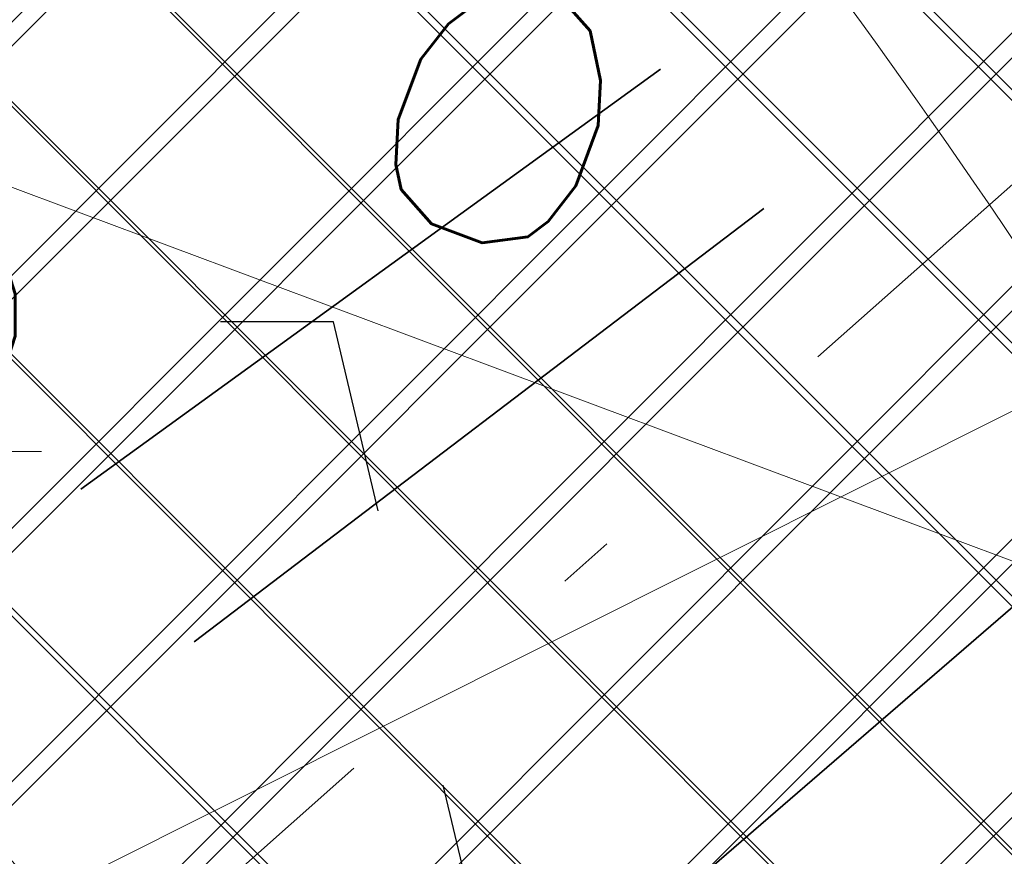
# Model space of a CAD drawing. Header units: metres. Extents: x 7472034 to 8439876, y 5890181 to 5961460.
# Tile 97 of 202: x 8439505.67 to 8439507.41, y 5890382.83 to 5890384.31. Entities that reach past the tile are written whole.
import ezdxf
from ezdxf import colors
from ezdxf.entities.mleader import LeaderData, LeaderLine
from ezdxf.math import Vec2, Vec3

# ---------------------------------------------------------------- set-up
doc = ezdxf.new("R2010")
doc.units = ezdxf.units.M
doc.header["$MEASUREMENT"] = 0
for name, pattern in [('$0$L218_500', [1, 0.5, -0.5]), ('DASHDOTX2', [2, 1, -0.5, 0, -0.5]), ('DASHED', [19.049999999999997, 12.7, -6.349999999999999])]:
    doc.linetypes.add(name, pattern=pattern)
doc.layers.get('0').update_dxf_attribs({"linetype": 'CONTINUOUS', "lineweight": 5})
doc.layers.get('Defpoints').update_dxf_attribs({"linetype": 'CONTINUOUS'})
for name, color, linetype, lineweight in [('### Krawężnik', 6, 'CONTINUOUS', 35), ('_a_widok', 7, 'CONTINUOUS', 5), ('_IS.KD.opis.2', 7, 'CONTINUOUS', 18), ('E_Kable_ziemia2', 10, 'DASHED', 35), ('E_Kanal_iskrob.', 10, 'DASHDOTX2', 35), ('KOLOR-OBIEKT', 21, 'CONTINUOUS', 13), ('ZAG-obrys 018 wymiary', 7, 'CONTINUOUS', 18), ('ZAG-OPIS_020', 7, 'CONTINUOUS', 25)]:
    doc.layers.add(name, color=color, linetype=linetype, lineweight=lineweight)
doc.layers.add('100_rzut_wym_wew', color=7, linetype='CONTINUOUS')
doc.layers.add('_IS.BLOK.KD.doziemne', color=7, linetype='CONTINUOUS')
doc.layers.add('_IS_NO', color=11, linetype='CONTINUOUS', lineweight=20, plot=False)
doc.styles.add('DIM', font='simplex.shx', dxfattribs={"width": 0.8})
doc.styles.add('RS', font='Romans.shx', dxfattribs={"width": 0.7})
doc.dimstyles.new('DIM-WEW_500', dxfattribs={"dimscale": 5, "dimtxt": 18, "dimasz": 10, "dimexe": 4, "dimexo": 8, "dimgap": 5, "dimtad": 1, "dimlfac": 0.01, "dimzin": 9, "dimdsep": 46, "dimtxsty": 'DIM', "dimblk": 'ARCHTICK', "dimcen": 5, "dimclrt": 112, "dimadec": 4, "dimazin": 2, "dimtfac": 4, "dimtmove": 0, "dimatfit": 3, "dimldrblk": 'ARCHTICK', "dimfxl": 0, "dimtolj": 1, "dimlwd": 13, "dimarcsym": 0})
pattern_1 = [(45, (967499.202946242, -71042.94610979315), (-0.2245064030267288, 0.2245064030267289), []), (135, (967499.202946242, -71042.94610979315), (-0.2245064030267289, -0.2245064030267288), [])]
pattern_2 = [(45, (967499.2092647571, -71042.97165620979), (-0.2245064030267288, 0.2245064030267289), []), (135, (967499.2092647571, -71042.97165620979), (-0.2245064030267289, -0.2245064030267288), [])]

# ---------------------------------------------------------------- blocks, each defined once
blk = doc.blocks.new('_Oblique')
at = {"color": 0, "linetype": 'ByBlock', "lineweight": -2}
blk.add_line((-0.5, -0.5), (0.5, 0.5), dxfattribs=at)
blk = doc.blocks.new('*D80')
at = {"layer": 'Defpoints', "color": 0, "linetype": 'Continuous', "lineweight": 60}
for p in [(8439499.288762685, 5890395.196211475), (8439510.439764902, 5890383.669162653), (8439506.139698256, 5890381.515762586)]:
    blk.add_point(p, dxfattribs=at)
at = {"layer": 'ZAG-obrys 018 wymiary', "color": 0, "linetype": 'Continuous', "lineweight": -2}
for p, q in [((8439500.004080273, 5890395.554430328), (8439503.946488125, 5890397.528720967)), ((8439506.855015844, 5890381.87398144), (8439510.797423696, 5890383.84827208))]:
    blk.add_line(p, q, dxfattribs=at)
at = {"layer": 'ZAG-obrys 018 wymiary', "color": 0, "linetype": 'Continuous', "lineweight": 13}
blk.add_line((8439503.588829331, 5890397.349611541), (8439510.439764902, 5890383.669162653), dxfattribs=at)
at = {"layer": 'ZAG-obrys 018 wymiary', "color": 0, "linetype": 'Continuous', "lineweight": 13, "xscale": 0.3, "yscale": 0.3, "zscale": 0.3}
for p, rotation in [((8439503.588829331, 5890397.349611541), 116.6009277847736), ((8439510.439764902, 5890383.669162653), 296.6009277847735)]:
    blk.add_blockref('_Oblique', p, dxfattribs=dict(at, rotation=rotation))
at = {"layer": 'ZAG-obrys 018 wymiary', "color": 112, "linetype": 'Continuous', "lineweight": 25, "insert": (8439508.246278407, 5890389.389239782), "char_height": 0.8, "attachment_point": 5, "rotation": 296.6009277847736, "style": 'RS'}
blk.add_mtext('\\A1;15.3', dxfattribs=at)
blk = doc.blocks.new('_ArchTick')
at = {"layer": '100_rzut_wym_wew', "color": 0, "linetype": 'Continuous', "const_width": 0.15}
blk.add_lwpolyline([(-0.5, -0.5), (0.5, 0.5)], dxfattribs=at)
blk = doc.blocks.new('*D102')
at = {"layer": 'Defpoints', "color": 0, "linetype": 'Continuous', "lineweight": 60}
for p in [(8439508.583486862, 5890382.740478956), (8439499.059733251, 5890379.425490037), (8439499.642017, 5890378.262743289)]:
    blk.add_point(p, dxfattribs=at)
at = {"layer": 'ZAG-obrys 018 wymiary', "color": 0, "linetype": 'Continuous', "lineweight": -2}
for p, q in [((8439508.225268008, 5890383.455796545), (8439507.822093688, 5890384.260884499)), ((8439499.283798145, 5890378.978060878), (8439498.880623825, 5890379.783148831))]:
    blk.add_line(p, q, dxfattribs=at)
at = {"layer": 'ZAG-obrys 018 wymiary', "color": 0, "linetype": 'Continuous', "lineweight": 13}
blk.add_line((8439508.001203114, 5890383.903225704), (8439499.059733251, 5890379.425490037), dxfattribs=at)
at = {"layer": 'ZAG-obrys 018 wymiary', "color": 0, "linetype": 'Continuous', "lineweight": 13, "xscale": 0.3, "yscale": 0.3, "zscale": 0.3}
for p, rotation in [((8439508.001203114, 5890383.903225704), 26.60092778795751), ((8439499.059733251, 5890379.425490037), 206.6009277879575)]:
    blk.add_blockref('_Oblique', p, dxfattribs=dict(at, rotation=rotation))
at = {"layer": 'ZAG-obrys 018 wymiary', "color": 112, "linetype": 'Continuous', "lineweight": 25, "insert": (8439503.2841115, 5890382.212017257), "char_height": 0.8, "attachment_point": 5, "rotation": 26.600927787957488, "style": 'RS'}
blk.add_mtext('\\A1;10', dxfattribs=at)
blk = doc.blocks.new('*D84')
at = {"layer": 'Defpoints', "color": 0, "linetype": 'Continuous', "lineweight": 60}
for p in [(8439502.838869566, 5890383.041064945), (8439507.386509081, 5890377.095551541), (8439506.122658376, 5890376.464490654)]:
    blk.add_point(p, dxfattribs=at)
at = {"layer": 'ZAG-obrys 018 wymiary', "color": 0, "linetype": 'Continuous', "lineweight": -2}
for p, q in [((8439503.554607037, 5890383.398444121), (8439504.460589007, 5890383.850815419)), ((8439506.838395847, 5890376.82186983), (8439507.744377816, 5890377.274241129))]:
    blk.add_line(p, q, dxfattribs=at)
at = {"layer": 'ZAG-obrys 018 wymiary', "color": 0, "linetype": 'Continuous', "lineweight": 13}
blk.add_line((8439504.102720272, 5890383.672125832), (8439507.386509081, 5890377.095551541), dxfattribs=at)
at = {"layer": 'ZAG-obrys 018 wymiary', "color": 0, "linetype": 'Continuous', "lineweight": 13, "xscale": 0.3, "yscale": 0.3, "zscale": 0.3}
for p, rotation in [((8439504.102720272, 5890383.672125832), 116.5336906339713), ((8439507.386509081, 5890377.095551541), 296.5336906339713)]:
    blk.add_blockref('_Oblique', p, dxfattribs=dict(at, rotation=rotation))
at = {"layer": 'ZAG-obrys 018 wymiary', "color": 112, "linetype": 'Continuous', "lineweight": 25, "insert": (8439506.281417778, 5890380.651873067), "char_height": 0.8, "attachment_point": 5, "rotation": 296.53369063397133, "style": 'RS'}
blk.add_mtext('\\A1;7.35', dxfattribs=at)
blk = doc.blocks.new('*D59')
at = {"layer": 'Defpoints', "color": 0, "linetype": 'Continuous', "lineweight": 60}
for p in [(8439508.173960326, 5890385.686672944), (8439501.841134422, 5890384.283939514), (8439502.562436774, 5890382.854691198)]:
    blk.add_point(p, dxfattribs=at)
at = {"layer": 'ZAG-obrys 018 wymiary', "color": 0, "linetype": 'Continuous', "lineweight": -2}
for p, q in [((8439502.988895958, 5890384.863183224), (8439507.809758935, 5890387.296140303)), ((8439503.710198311, 5890383.433934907), (8439508.531061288, 5890385.866891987))]:
    blk.add_line(p, q, dxfattribs=at)
at = {"layer": 'ZAG-obrys 018 wymiary', "color": 0, "linetype": 'Continuous', "lineweight": 13}
blk.add_line((8439507.452657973, 5890387.11592126), (8439508.173960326, 5890385.686672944), dxfattribs=at)
at = {"layer": 'ZAG-obrys 018 wymiary', "color": 0, "linetype": 'Continuous', "lineweight": 13, "xscale": 0.3, "yscale": 0.3, "zscale": 0.3}
for p, rotation in [((8439507.452657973, 5890387.11592126), 116.7788232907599), ((8439508.173960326, 5890385.686672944), 296.7788232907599)]:
    blk.add_blockref('_Oblique', p, dxfattribs=dict(at, rotation=rotation))
at = {"layer": 'ZAG-obrys 018 wymiary', "color": 112, "linetype": 'Continuous', "lineweight": 25, "insert": (8439508.348960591, 5890386.671625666), "char_height": 0.8, "attachment_point": 5, "rotation": 296.7788232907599, "style": 'RS'}
blk.add_mtext('\\A1;1.6', dxfattribs=at)
blk = doc.blocks.new('*D99')
at = {"layer": 'Defpoints', "color": 0, "linetype": 'Continuous', "lineweight": 60}
for p in [(8439504.999161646, 5890384.086148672), (8439509.435183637, 5890383.200584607), (8439506.264456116, 5890381.592035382)]:
    blk.add_point(p, dxfattribs=at)
at = {"layer": 'ZAG-obrys 018 wymiary', "color": 0, "linetype": 'Continuous', "lineweight": -2}
for p, q in [((8439505.712604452, 5890384.448087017), (8439508.52661057, 5890385.875667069)), ((8439506.977898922, 5890381.953973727), (8439509.791905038, 5890383.381553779))]:
    blk.add_line(p, q, dxfattribs=at)
at = {"layer": 'ZAG-obrys 018 wymiary', "color": 0, "linetype": 'Continuous', "lineweight": 13}
blk.add_line((8439508.169889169, 5890385.694697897), (8439509.435183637, 5890383.200584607), dxfattribs=at)
at = {"layer": 'ZAG-obrys 018 wymiary', "color": 0, "linetype": 'Continuous', "lineweight": 13, "xscale": 0.3, "yscale": 0.3, "zscale": 0.3}
for p, rotation in [((8439508.169889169, 5890385.694697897), 116.8992432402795), ((8439509.435183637, 5890383.200584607), 296.8992432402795)]:
    blk.add_blockref('_Oblique', p, dxfattribs=dict(at, rotation=rotation))
at = {"layer": 'ZAG-obrys 018 wymiary', "color": 112, "linetype": 'Continuous', "lineweight": 25, "insert": (8439509.337618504, 5890384.71909501), "char_height": 0.8, "attachment_point": 5, "rotation": 296.8992432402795, "style": 'RS'}
blk.add_mtext('\\A1;2.8', dxfattribs=at)
blk = doc.blocks.new('Elektryk_v3')
at = {"layer": 'E_Kable_ziemia2', "color": 1, "ltscale": 0.1}
blk.add_lwpolyline([(8.019747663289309, -62.25693038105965), (-6.684705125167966, -74.94996593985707), (-17.72681949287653, -81.06291808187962)], dxfattribs=at)
at = {"layer": 'E_Kable_ziemia2', "ltscale": 0.1}
for points in [[(8.019747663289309, -62.25693038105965), (-5.78749448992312, -72.76010593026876), (-8.724654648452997, -71.26814100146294)], [(8.019747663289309, -62.25693038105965), (-5.744095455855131, -72.23413024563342), (-7.398126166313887, -70.49775481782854)]]:
    blk.add_lwpolyline(points, dxfattribs=at)
at = {"layer": 'E_Kanal_iskrob.', "color": 1}
blk.add_lwpolyline([(7.679727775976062, -61.57290587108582), (-6.941118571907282, -74.53193936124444), (-17.72681949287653, -80.23677580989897)], dxfattribs=at)
blk = doc.blocks.new('*D129')
at = {"layer": 'Defpoints', "color": 0, "linetype": 'Continuous', "lineweight": 60}
for p in [(8439504.056658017, 5890384.681464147, -3.95506969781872e-07), (8439511.551133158, 5890381.882859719), (8439511.527139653, 5890381.818606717)]:
    blk.add_point(p, dxfattribs=at)
at = {"layer": 'ZAG-obrys 018 wymiary', "color": 0, "linetype": 'Continuous', "lineweight": -2}
for p, q in [((8439504.03266451, 5890384.617211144), (8439503.892733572, 5890384.242485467)), ((8439511.527139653, 5890381.818606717), (8439511.387208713, 5890381.44388104))]:
    blk.add_line(p, q, dxfattribs=at)
at = {"layer": 'ZAG-obrys 018 wymiary', "color": 0, "linetype": 'Continuous', "lineweight": 13}
blk.add_line((8439504.03266451, 5890384.617211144), (8439511.527139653, 5890381.818606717), dxfattribs=at)
at = {"layer": 'ZAG-obrys 018 wymiary', "color": 0, "linetype": 'Continuous', "lineweight": 13, "xscale": 0.3, "yscale": 0.3, "zscale": 0.3}
for p, rotation in [((8439504.03266451, 5890384.617211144), 159.523244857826), ((8439511.527139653, 5890381.818606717), 339.523244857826)]:
    blk.add_blockref('_Oblique', p, dxfattribs=dict(at, rotation=rotation))
at = {"layer": 'ZAG-obrys 018 wymiary', "color": 112, "linetype": 'Continuous', "lineweight": 25, "insert": (8439506.582002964, 5890384.30569974), "char_height": 0.8, "attachment_point": 5, "rotation": 339.523244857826, "style": 'RS'}
blk.add_mtext('\\A1;8', dxfattribs=at)
blk = doc.blocks.new('*D147')
at = {"layer": 'Defpoints', "color": 0, "linetype": 'Continuous', "lineweight": 60}
for p in [(8439518.474641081, 5890392.018161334, 2.493151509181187e-06), (8439518.617921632, 5890391.73269587), (8439504.104791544, 5890384.805660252)]:
    blk.add_point(p, dxfattribs=at)
at = {"layer": 'ZAG-obrys 018 wymiary', "color": 0, "linetype": 'Continuous', "lineweight": 13}
blk.add_line((8439504.248072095, 5890384.520194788), (8439518.617921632, 5890391.73269587), dxfattribs=at)
at = {"layer": 'ZAG-obrys 018 wymiary', "color": 0, "linetype": 'Continuous', "lineweight": -2}
for p, q in [((8439518.617921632, 5890391.73269587), (8439518.797355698, 5890391.375199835)), ((8439504.248072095, 5890384.520194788), (8439504.427506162, 5890384.162698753))]:
    blk.add_line(p, q, dxfattribs=at)
at = {"layer": 'ZAG-obrys 018 wymiary', "color": 0, "linetype": 'Continuous', "lineweight": 13, "xscale": 0.3, "yscale": 0.3, "zscale": 0.3}
for p, rotation in [((8439518.617921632, 5890391.73269587), 26.65294594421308), ((8439504.248072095, 5890384.520194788), 206.6529459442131)]:
    blk.add_blockref('_Oblique', p, dxfattribs=dict(at, rotation=rotation))
at = {"layer": 'ZAG-obrys 018 wymiary', "color": 112, "linetype": 'Continuous', "lineweight": 25, "insert": (8439511.163845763, 5890388.662689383), "char_height": 0.8, "attachment_point": 5, "rotation": 26.652945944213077, "style": 'RS'}
blk.add_mtext('\\A1;16.1', dxfattribs=at)
blk = doc.blocks.new('A$C1D2679FE')
at = {"layer": 'KOLOR-OBIEKT', "lineweight": 9, "ltscale": 200}
h = blk.add_hatch(dxfattribs=at)
h.set_pattern_fill('ANSI37', color=253, scale=0.1, angle=16)
h.set_pattern_definition([(61, (-7471780.020262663, -5961378.212846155), (-0.2776917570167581, 0.153927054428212), []), (151, (-7471780.020262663, -5961378.212846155), (-0.153927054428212, -0.2776917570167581), [])])
edge = h.paths.add_edge_path()
edge.add_line((196.975401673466, 33.54016214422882), (192.3495923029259, 34.13512154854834))
edge.add_line((192.3495923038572, 34.13512154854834), (187.7176397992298, 34.7308710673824))
edge.add_line((187.7176398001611, 34.7308710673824), (178.5077782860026, 36.15998750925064))
edge.add_line((178.5077782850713, 36.15998750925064), (176.6601969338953, 36.5026140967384))
edge.add_arc((181.3685569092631, 38.18527459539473), 5.000000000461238, 199.6657310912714, 261.1796204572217)
edge.add_line((180.6018702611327, 33.24440507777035), (187.358021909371, 32.19603671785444))
edge.add_line((187.3580219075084, 32.19603671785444), (192.0230219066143, 31.59603671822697))
edge.add_line((192.0230219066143, 31.59603671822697), (196.6880219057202, 30.9960367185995))
edge.add_line((196.6880219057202, 30.9960367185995), (201.9780219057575, 30.48103671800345))
edge.add_line((201.9780219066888, 30.48103671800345), (207.2680219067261, 29.96603671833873))
edge.add_line((207.2680219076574, 29.96603671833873), (216.468021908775, 29.35603671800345))
edge.add_line((216.4680219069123, 29.35603671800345), (221.8830219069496, 29.11103671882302))
edge.add_line((221.8830219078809, 29.11103671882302), (227.2980219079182, 28.86603671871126))
edge.add_line((227.2980219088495, 28.86603671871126), (233.718021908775, 28.60103671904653))
edge.add_line((233.7180219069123, 28.60103671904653), (240.1380219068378, 28.33603671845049))
edge.add_line((240.1380219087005, 28.33603671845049), (245.3280219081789, 28.076036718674))
edge.add_line((245.3280219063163, 28.076036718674), (246.1380219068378, 28.00603671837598))
edge.add_line((246.1380219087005, 28.00603671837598), (248.4280219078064, 27.98603671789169))
edge.add_line((248.4280219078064, 27.98603671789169), (251.4080219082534, 28.33603671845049))
edge.add_line((251.4080219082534, 28.33603671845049), (255.3380219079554, 29.13603671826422))
edge.add_line((255.3380219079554, 29.13603671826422), (258.1480219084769, 30.35603671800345))
edge.add_line((258.1480219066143, 30.35603671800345), (260.6280219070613, 32.076036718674))
edge.add_line((260.6280219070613, 32.076036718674), (262.7080219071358, 34.29603671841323))
edge.add_line((262.7080219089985, 34.29603671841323), (264.3880219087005, 36.826036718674))
edge.add_line((264.3880219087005, 36.826036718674), (265.608021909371, 39.59603671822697))
edge.add_line((265.6080219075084, 39.59603671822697), (266.4080219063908, 42.53603671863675))
edge.add_line((266.4080219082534, 42.53603671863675), (266.6380219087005, 45.60603671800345))
edge.add_line((266.6380219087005, 45.60603671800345), (266.3380219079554, 48.59603671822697))
edge.add_line((266.3380219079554, 48.59603671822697), (265.628021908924, 51.53603671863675))
edge.add_line((265.6280219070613, 51.53603671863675), (264.5280219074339, 54.28603671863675))
edge.add_line((264.5280219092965, 54.28603671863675), (263.3880219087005, 57.11603671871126))
edge.add_line((263.3880219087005, 57.11603671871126), (262.5430219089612, 59.47103671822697))
edge.add_line((262.5430219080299, 59.47103671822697), (261.6980219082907, 61.826036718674))
edge.add_line((261.6980219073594, 61.826036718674), (260.5980219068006, 65.15103671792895))
edge.add_line((260.5980219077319, 65.15103671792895), (259.4980219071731, 68.47603671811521))
edge.add_line((259.4980219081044, 68.47603671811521), (257.3916487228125, 67.77919145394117))
edge.add_line((257.3916487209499, 67.77919145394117), (258.1675714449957, 64.34697791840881))
edge.add_line((258.167571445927, 64.34697791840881), (259.2776264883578, 60.99158426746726))
edge.add_line((259.2776264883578, 60.99158426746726), (260.1334384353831, 58.60645156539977))
edge.add_line((260.1334384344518, 58.60645156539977), (260.9950570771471, 56.20513570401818))
edge.add_line((260.9950570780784, 56.20513570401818), (262.1522789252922, 53.33238322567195))
edge.add_line((262.1522789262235, 53.33238322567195), (263.1827648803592, 50.75616833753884))
edge.add_line((263.1827648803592, 50.75616833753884), (263.8083402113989, 48.16575780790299))
edge.add_line((263.8083402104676, 48.16575780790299), (264.0684198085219, 45.57363114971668))
edge.add_line((264.0684198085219, 45.57363114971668), (263.8734869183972, 42.97170083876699))
edge.add_line((263.8734869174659, 42.97170083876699), (263.1880731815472, 40.45280535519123))
edge.add_line((263.1880731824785, 40.45280535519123), (262.1337886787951, 38.05906103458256))
edge.add_line((262.1337886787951, 38.05906103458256), (260.6936748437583, 35.89031817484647))
edge.add_line((260.6936748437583, 35.89031817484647), (258.9457271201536, 34.02472012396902))
edge.add_line((258.9457271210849, 34.02472012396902), (256.8967191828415, 32.60363397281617))
edge.add_line((256.8967191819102, 32.60363397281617), (254.5645412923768, 31.59108698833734))
edge.add_line((254.5645412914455, 31.59108698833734), (251.0026761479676, 30.86602538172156))
edge.add_line((251.0026761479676, 30.86602538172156), (248.2893446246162, 30.54734550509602))
edge.add_line((248.2893446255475, 30.54734550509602), (246.2595893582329, 30.56507262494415))
edge.add_line((246.2595893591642, 30.56507262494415), (245.5023283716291, 30.63051493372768))
edge.add_line((245.5023283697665, 30.63051493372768), (240.2548571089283, 30.89339403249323))
edge.add_line((240.2548571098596, 30.89339403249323), (233.8236017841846, 31.1588586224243))
edge.add_line((233.8236017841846, 31.1588586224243), (227.4086662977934, 31.42364957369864))
edge.add_line((227.4086662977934, 31.42364957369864), (221.9987299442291, 31.66842047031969))
edge.add_line((221.9987299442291, 31.66842047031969), (217.4544723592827, 31.90290945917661))
edge.add_line((217.4544723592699, 31.90290945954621), (217.0910134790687, 31.92589690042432))
edge.add_line((217.0910134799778, 31.92589689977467), (214.8768218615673, 32.06593639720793))
edge.add_line((214.876821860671, 32.06593639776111), (207.0033997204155, 32.56390146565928))
edge.add_line((207.0033997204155, 32.56390146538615), (202.2260741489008, 33.02899081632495))
edge.add_line((202.2260741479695, 33.02899081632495), (196.975401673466, 33.54016214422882))
blk = doc.blocks.new('A$C2C426404')
at = {"layer": '_IS_NO', "ltscale": 0.1}
for points, knots in [([(81.48853297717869, 15.975331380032), (78.87586907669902, 16.84686399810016), (76.26450027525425, 17.78992713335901), (72.03847445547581, 21.67736706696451), (65.0990158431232, 30.09408769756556), (58.79946133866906, 33.34467344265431), (58.26247850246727, 34.11525447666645)], [0, 0, 0, 0, 1.278992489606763, 7.78914044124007, 15.74750070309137, 27.64022902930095, 27.64022902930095, 27.64022902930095, 27.64022902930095]), ([(55.69703794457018, 26.44192530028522, 8.07171421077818e-08), (60.47702913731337, 24.37489471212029, 4.118097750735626e-07), (65.41527824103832, 21.38608461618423, 8.932878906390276e-07), (68.42167646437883, 18.98607052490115, -1.681326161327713e-07), (71.60992970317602, 12.73766223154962), (75.29265419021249, 11.98629271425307, 1.662301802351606e-08), (79.75433884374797, 11.20084950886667)], [13.0881689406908, 13.0881689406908, 13.0881689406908, 13.0881689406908, 21.71831455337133, 28.5577747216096, 34.1003045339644, 40.71973107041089, 40.71973107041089, 40.71973107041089, 40.71973107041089]), ([(27.67626924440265, 23.09287754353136, 1.829566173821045e-06), (31.68315875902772, 23.09132452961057, 2.263426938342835e-06), (38.09081487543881, 23.52010669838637, 2.956097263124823e-06), (46.0190905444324, 20.44823641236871), (52.02710655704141, 18.01596992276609, 1.18983141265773e-07), (57.48081744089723, 14.61059598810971, 3.880691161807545e-08), (63.15046560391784, 12.16836789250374), (64.01579423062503, 9.527138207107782), (68.70553139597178, 8.717305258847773), (72.93792583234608, 7.781059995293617)], [0, 0, 0, 0, 11.95042031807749, 19.07916594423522, 25.47980302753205, 30.85202744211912, 32.94528240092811, 39.66304915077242, 46.67346183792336, 46.67346183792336, 46.67346183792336, 46.67346183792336])]:
    blk.add_open_spline(points, degree=3, knots=knots, dxfattribs=at)
at = {"layer": '_IS_NO'}
for points, knots in [([(50.6228041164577, 30.56321178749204, 1.829566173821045e-06), (53.11749188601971, 30.21319374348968), (56.38514522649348, 30.67444155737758), (60.99540497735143, 30.04553546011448), (68.19327101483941, 22.54355850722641, -2.469325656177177e-08), (70.8769634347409, 19.46133922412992, 5.150448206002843e-09), (74.71212187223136, 14.31917844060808, -1.219795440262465e-09), (78.88802252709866, 13.86142715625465), (82.75564656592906, 12.70757211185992)], [0, 0, 0, 0, 7.578698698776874, 9.67195365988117, 16.27655537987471, 24.33370670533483, 30.35915105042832, 36.79354326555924, 36.79354326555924, 36.79354326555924, 36.79354326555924]), ([(22.24795573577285, 20.37028996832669, 1.829566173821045e-06), (26.42848519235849, 20.36833205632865, 2.595275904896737e-06), (34.77398029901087, 19.71811303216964, 3.653563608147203e-06), (38.92662956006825, 20.04217899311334, -5.197057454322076e-07), (43.77274004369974, 17.83557516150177, 1.833094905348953e-07), (51.08127841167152, 15.06439746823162, -1.538063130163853e-07), (58.09044384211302, 9.696452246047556, 2.324577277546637e-08), (65.34780037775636, 7.091900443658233, 5.796258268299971e-09), (69.6463277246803, 6.131249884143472)], [0, 0, 0, 0, 12.09868180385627, 16.72159260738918, 20.95800891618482, 26.67839108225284, 41.1845399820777, 48.39980958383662, 48.39980958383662, 48.39980958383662, 48.39980958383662]), ([(61.00408007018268, 18.25321295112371, -1.4627991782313e-07), (63.26592587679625, 17.29233643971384, -1.146969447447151e-07), (66.21503704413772, 16.0340788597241, -3.511225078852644e-09), (68.00314718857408, 11.12305079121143, -2.577520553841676e-08), (71.87222415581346, 10.22267535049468, -9.073252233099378e-09), (76.34470127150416, 9.479967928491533)], [23.00202883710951, 23.00202883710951, 23.00202883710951, 23.00202883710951, 32.14254341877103, 37.86969472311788, 44.68132462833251, 44.68132462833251, 44.68132462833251, 44.68132462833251])]:
    blk.add_open_spline(points, degree=3, knots=knots, dxfattribs=at)
blk = doc.blocks.new('JPII.KD_aktualizacja rzędnych_20.12.2024')
at = {"layer": '_IS.KD.opis.2', "color": 0, "insert": (8438645.850026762, 5890678.083805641), "char_height": 0.8, "width": 2.426505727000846, "attachment_point": 2, "rotation": 322.3440506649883, "style": 'RS'}
blk.add_mtext('\\A1;{\\H0.7x;\\S\uf8fc160PVC/6%;}', dxfattribs=at)
at = {"layer": '_IS.KD.opis.2', "color": 0}
ml = blk.add_multileader_mtext('Standard', dxfattribs=at)
ml.set_content('\\A1;{\\C134;W9\\H0.7x;\\C256;\\S134,20/133,40;}', style='RS')
ml.set_leader_properties()
ml.build(insert=Vec2(0, 0))
ml.multileader.update_dxf_attribs({"text_left_attachment_type": 2, "text_right_attachment_type": 2, "dogleg_length": 0.2, "arrow_head_size": 0.25})
ctx = ml.context
ctx.base_point, ctx.char_height, ctx.arrow_head_size, ctx.landing_gap_size, ctx.plane_origin = Vec3(8438644.432741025, 5890682.333537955), 0.75, 0.25, 0.3, Vec3(8438599.552965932, 5890660.857579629)
ctx.left_attachment, ctx.right_attachment, ctx.text_align_type = 2, 2, 1
notes = []
notes.append((ctx, [(1, (1, 1, 0), (8438648.050241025, 5890682.333537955), (-1, 0), 0.2, [(3, [(8438648.60029708, 5890678.701948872)], 0, [])])]))
ctx.mtext.insert, ctx.mtext.width, ctx.mtext.defined_height, ctx.mtext.alignment, ctx.mtext.flow_direction = Vec3(8438646.141491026, 5890683.046037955), 5.636513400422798, 1.586986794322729, 2, 5
ml = blk.add_multileader_mtext('Standard', dxfattribs=at)
ml.set_content('\\A1;{\\H0.7x;\\C256;\\S133,12/;}', style='RS')
ml.set_leader_properties()
ml.build(insert=Vec2(0, 0))
ml.multileader.update_dxf_attribs({"text_left_attachment_type": 2, "text_right_attachment_type": 2, "dogleg_length": 0.2, "arrow_head_size": 0.25})
ctx = ml.context
ctx.base_point, ctx.char_height, ctx.arrow_head_size, ctx.landing_gap_size, ctx.plane_origin = Vec3(8438649.749497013, 5890680.791393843, 3.692561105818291e-07), 0.75, 0.25, 0.3, Vec3(8438607.155595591, 5890662.503523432, 3.692561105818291e-07)
ctx.left_attachment, ctx.right_attachment, ctx.text_align_type = 2, 2, 1
notes.append((ctx, [(1, (1, 1, 0), (8438652.316997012, 5890680.791393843, 3.692561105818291e-07), (-1, 0), 0.2, [(0, [(8438653.380669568, 5890679.705997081, 3.692561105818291e-07)], 0, [])])]))
ctx.mtext.insert, ctx.mtext.width, ctx.mtext.alignment, ctx.mtext.flow_direction = Vec3(8438650.933247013, 5890681.191393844, 3.692561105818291e-07), 9.34447490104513, 2, 5
ml = blk.add_multileader_mtext('Standard', dxfattribs=at)
ml.set_content('\\A1;\\pxt7;{\\H0.7x;\\C256;\\S132,48/;}', style='RS')
ml.set_leader_properties()
ml.build(insert=Vec2(0, 0))
ml.multileader.update_dxf_attribs({"text_left_attachment_type": 2, "text_right_attachment_type": 2, "dogleg_length": 0.2, "arrow_head_size": 0.25})
ctx = ml.context
ctx.base_point, ctx.char_height, ctx.arrow_head_size, ctx.landing_gap_size, ctx.plane_origin = Vec3(8438644.03403634, 5890679.580975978), 0.75, 0.25, 0.3, Vec3(8438593.197980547, 5890647.838351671)
ctx.left_attachment, ctx.right_attachment, ctx.text_align_type = 2, 2, 1
notes.append((ctx, [(1, (1, 1, 0), (8438646.60153634, 5890679.580975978), (-1, 0), 0.2, [(0, [(8438647.431608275, 5890676.083578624)], 0, [])])]))
ctx.mtext.insert, ctx.mtext.width, ctx.mtext.alignment, ctx.mtext.flow_direction = Vec3(8438645.21778634, 5890679.980975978), 9.34447490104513, 2, 5
ml = blk.add_multileader_mtext('Standard', dxfattribs=at)
ml.set_content('\\A1;{\\C132;D32\\H0.7x;\\C256;\\S134,12/131,91;}', style='RS')
ml.set_leader_properties()
ml.build(insert=Vec2(0, 0))
ml.multileader.update_dxf_attribs({"text_left_attachment_type": 2, "text_right_attachment_type": 2, "dogleg_length": 0.2, "arrow_head_size": 0.25})
ctx = ml.context
ctx.base_point, ctx.char_height, ctx.arrow_head_size, ctx.landing_gap_size, ctx.plane_origin = Vec3(8438649.291712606, 5890675.549117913), 0.75, 0.25, 0.3, Vec3(8438602.49696428, 5890654.075289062)
ctx.left_attachment, ctx.right_attachment, ctx.text_align_type = 2, 2, 1
notes.append((ctx, [(1, (1, 1, 0), (8438653.284212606, 5890675.549117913), (-1, 0), 0.2, [(3, [(8438653.862159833, 5890679.808618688)], 0, [])])]))
ctx.mtext.insert, ctx.mtext.width, ctx.mtext.alignment, ctx.mtext.flow_direction = Vec3(8438651.187962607, 5890676.261617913), 9.34447490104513, 2, 5
for ctx, leaders in notes:
    for number, flags, end, landing, length, lines in leaders:
        leader = LeaderData()
        leader.index, (leader.has_last_leader_line, leader.has_dogleg_vector, leader.attachment_direction) = number, flags
        leader.last_leader_point, leader.dogleg_vector, leader.dogleg_length = Vec3(end), Vec3(landing), length
        for number, points, colour, breaks in lines:
            line = LeaderLine()
            line.index, line.vertices, line.color, line.breaks = number, Vec3.list(points), colors.encode_raw_color(colour), breaks
            leader.lines.append(line)
        ctx.leaders.append(leader)

msp = doc.modelspace()

# ---------------------------------------------------------------- hatches: boundary and pattern name
at = {"layer": 'KOLOR-OBIEKT', "lineweight": 9}
h = msp.add_hatch(dxfattribs=at)
h.set_pattern_fill('ANSI37', color=73, scale=0.1)
h.set_pattern_definition(pattern_2)
edge = h.paths.add_edge_path()
edge.add_arc((8439443.60123986, 5890379.17988472), 6.652831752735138, 296.7043321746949, 335.0331150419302)
edge.add_arc((8439476.194075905, 5890367.917634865), 27.87464989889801, 155.1393615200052, 162.3446315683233, ccw=False)
edge.add_arc((8439457.399943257, 5890376.211109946), 7.345078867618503, 127.98309878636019, 152.2023641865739, ccw=False)
edge.add_arc((8439457.741930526, 5890376.488713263), 7.349948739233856, 107.1989600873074, 131.4182254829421, ccw=False)
edge.add_line((8439455.568618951, 5890383.509999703), (8439473.898437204, 5890392.710084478))
edge.add_arc((8439481.742870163, 5890376.384611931), 18.11232128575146, 99.26977735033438, 115.6644084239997, ccw=False)
edge.add_line((8439478.825278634, 5890394.260401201), (8439481.377171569, 5890394.321440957))
edge.add_arc((8439482.909595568, 5890377.390082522), 17.00056533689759, 88.22393661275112, 95.17163768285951, ccw=False)
edge.add_arc((8439482.561499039, 5890405.235869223), 10.88860248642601, 274.6092070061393, 298.9976789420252)
edge.add_arc((8443006.923870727, 5883371.657126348), 7856.29059094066, 116.59181359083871, 116.61107962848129, ccw=False)
edge.add_arc((8439465.895823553, 5890431.340313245), 42.15757971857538, 305.2087751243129, 306.7865132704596)
edge.add_arc((8439488.80074795, 5890400.283338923), 3.577668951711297, 310.8590814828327, 340.7280968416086)
edge.add_line((8439492.177934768, 5890399.102523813), (8439493.275267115, 5890403.980640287))
edge.add_line((8439493.275267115, 5890403.980640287), (8439502.266345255, 5890408.28072203))
edge.add_line((8439502.266345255, 5890408.28072203), (8439504.844191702, 5890407.694009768))
edge.add_line((8439504.844191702, 5890407.694009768), (8439506.125281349, 5890405.329609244))
edge.add_arc((8439507.019670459, 5890405.776898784), 0.9999999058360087, 206.5699188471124, 283.6833393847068)
edge.add_line((8439507.256226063, 5890404.805280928), (8439511.624560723, 5890406.970734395))
edge.add_line((8439511.624560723, 5890406.970734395), (8439511.39896348, 5890407.420225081))
edge.add_line((8439511.39896348, 5890407.420225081), (8439510.561982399, 5890407.017405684))
edge.add_line((8439510.561982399, 5890407.017405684), (8439509.330427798, 5890409.481424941))
edge.add_line((8439509.330427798, 5890409.481424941), (8439512.635426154, 5890411.138401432))
edge.add_line((8439512.635426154, 5890411.138401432), (8439512.638568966, 5890411.136467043))
edge.add_line((8439512.638568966, 5890411.136467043), (8439515.998443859, 5890412.829496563))
edge.add_line((8439515.998443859, 5890412.829496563), (8439517.239018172, 5890410.325621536))
edge.add_line((8439517.239018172, 5890410.325621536), (8439513.919446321, 5890408.633274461))
edge.add_line((8439513.919446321, 5890408.633274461), (8439514.091312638, 5890408.235941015))
edge.add_line((8439514.091312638, 5890408.235941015), (8439518.839102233, 5890410.604261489))
edge.add_line((8439518.839102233, 5890410.604261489), (8439518.585943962, 5890412.843737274))
edge.add_line((8439518.585943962, 5890412.843737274), (8439518.274555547, 5890413.628049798))
edge.add_line((8439518.274555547, 5890413.628049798), (8439517.839658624, 5890414.494365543))
edge.add_line((8439517.839658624, 5890414.494365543), (8439524.310164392, 5890417.742607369))
edge.add_line((8439524.310164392, 5890417.742607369), (8439525.122207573, 5890416.124990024))
edge.add_line((8439525.122207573, 5890416.124990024), (8439526.840645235, 5890414.670893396))
edge.add_line((8439526.840645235, 5890414.670893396), (8439527.244697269, 5890414.489695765))
edge.add_arc((8439552.769967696, 5890317.570311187), 100.2242811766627, 102.79246926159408, 104.75471345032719, ccw=False)
edge.add_arc((8439529.321881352, 5890420.105147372), 4.960037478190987, 284.6730648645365, 320.3902958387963)
edge.add_arc((8435016.013859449, 5889290.11735932), 4655.555010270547, 14.00691021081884, 14.04831962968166)
edge.add_line((8439532.327549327, 5890420.207226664), (8439525.877549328, 5890423.127226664))
edge.add_line((8439525.877549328, 5890423.127226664), (8439431.028022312, 5890376.803268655))
edge.add_line((8439431.028022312, 5890376.803268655), (8439435.479127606, 5890375.417226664))
edge.add_line((8439435.479127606, 5890375.417226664), (8439446.590932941, 5890373.236661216))
edge = h.paths.add_edge_path()
edge.add_arc((8439530.228804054, 5890405.916425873), 3.001836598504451, 99.44813666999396, 208.2631515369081)
edge.add_line((8439527.5848402, 5890404.494990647), (8439533.209264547, 5890393.206690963))
edge.add_line((8439533.209264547, 5890393.206690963), (8439519.17443581, 5890386.185049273))
edge.add_line((8439519.17443581, 5890386.185049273), (8439523.57812012, 5890377.411604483))
edge.add_line((8439523.57812012, 5890377.411604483), (8439517.455507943, 5890374.324033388))
edge.add_line((8439517.455507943, 5890374.324033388), (8439517.445860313, 5890374.319191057))
edge.add_line((8439517.445860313, 5890374.319191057), (8439517.33905848, 5890374.265585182))
edge.add_line((8439517.33905848, 5890374.265585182), (8439516.815779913, 5890375.308140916))
edge.add_line((8439516.815779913, 5890375.308140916), (8439511.370501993, 5890372.574998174))
edge.add_line((8439511.370501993, 5890372.574998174), (8439511.888417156, 5890371.529804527))
edge.add_line((8439511.888417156, 5890371.529804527), (8439506.425671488, 5890368.787948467))
edge.add_line((8439506.425671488, 5890368.787948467), (8439505.890341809, 5890369.841556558))
edge.add_line((8439505.890341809, 5890369.841556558), (8439505.8884594, 5890369.869391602))
edge.add_line((8439505.8884594, 5890369.869391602), (8439500.283276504, 5890366.97762632))
edge.add_line((8439500.283276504, 5890366.97762632), (8439519.478066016, 5890366.160130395))
edge.add_line((8439519.478066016, 5890366.160130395), (8439542.767549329, 5890378.417226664))
edge.add_line((8439542.767549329, 5890378.417226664), (8439538.675788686, 5890394.802262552))
edge.add_line((8439538.675788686, 5890394.802262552), (8439537.066416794, 5890401.238139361))
edge.add_line((8439537.066416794, 5890401.238139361), (8439535.557306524, 5890407.69906358))
edge.add_arc((8439531.145391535, 5890400.872499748), 8.128158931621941, 57.12596579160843, 99.98506404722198)
edge = h.paths.add_edge_path()
edge.add_line((8439470.194509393, 5890384.137651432), (8439461.355169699, 5890379.697090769))
edge.add_line((8439461.355169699, 5890379.697090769), (8439460.080861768, 5890379.068371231))
edge.add_line((8439460.080861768, 5890379.068371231), (8439457.869254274, 5890377.642639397))
edge.add_arc((8439460.609507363, 5890373.444653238), 5.013190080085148, 123.1346622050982, 204.022759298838)
edge.add_line((8439456.030540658, 5890371.403786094), (8439459.447549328, 5890370.707226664))
edge.add_line((8439459.447549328, 5890370.707226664), (8439480.497107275, 5890367.736747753))
edge.add_line((8439480.497107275, 5890367.736747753), (8439497.963342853, 5890367.082590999))
edge.add_line((8439497.963342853, 5890367.082590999), (8439496.62020549, 5890369.722641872))
edge.add_line((8439496.62020549, 5890369.722641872), (8439494.91788047, 5890373.087302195))
edge.add_arc((8439489.468037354, 5890366.363615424), 8.654984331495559, 50.97371617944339, 58.22889977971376)
edge.add_line((8439494.025120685, 5890373.721722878), (8439490.036071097, 5890376.575637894))
edge.add_line((8439490.036071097, 5890376.575637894), (8439489.954459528, 5890375.592465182))
edge.add_line((8439489.954459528, 5890375.592465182), (8439490.917133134, 5890375.538648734))
edge.add_line((8439490.917133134, 5890375.538648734), (8439490.678913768, 5890371.956837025))
edge.add_line((8439490.678913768, 5890371.956837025), (8439482.55041443, 5890372.440399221))
edge.add_line((8439482.55041443, 5890372.440399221), (8439482.851718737, 5890376.020734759))
edge.add_line((8439482.851718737, 5890376.020734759), (8439487.354100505, 5890375.749064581))
edge.add_line((8439487.354100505, 5890375.749064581), (8439487.521080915, 5890378.34061919))
edge.add_line((8439487.521080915, 5890378.34061919), (8439481.803471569, 5890382.401025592))
edge.add_arc((8439487.942466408, 5890392.088814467), 11.46911116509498, 231.6002274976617, 237.6382272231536, ccw=False)
edge.add_line((8439480.818489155, 5890383.100518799), (8439480.351152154, 5890383.41057529))
edge.add_line((8439480.351152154, 5890383.41057529), (8439479.210044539, 5890382.939428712))
edge.add_line((8439479.210044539, 5890382.939428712), (8439480.412913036, 5890383.399613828))
edge.add_arc((8439474.682487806, 5890375.167564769), 10.03017472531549, 55.15777404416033, 116.5800473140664)
h.paths.add_polyline_path([(8439461.898919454, 5890370.792156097), (8439462.257176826, 5890373.552492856)], flags=16)
h = msp.add_hatch(dxfattribs=at)
h.set_pattern_fill('ANSI37', color=253, scale=0.1)
h.set_pattern_definition(pattern_2)
edge = h.paths.add_edge_path()
edge.add_arc((8439529.163071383, 5890420.279666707), 5.193757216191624, 276.50229096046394, 320.0240354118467, ccw=False)
edge.add_line((8439529.751227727, 5890415.119319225), (8439525.812744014, 5890414.153171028))
edge.add_line((8439525.812744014, 5890414.153171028), (8439519.208160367, 5890410.804184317))
edge.add_line((8439519.208160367, 5890410.804184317), (8439517.988028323, 5890410.126512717))
edge.add_line((8439517.988028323, 5890410.126512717), (8439514.091312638, 5890408.235941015))
edge.add_line((8439514.091312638, 5890408.235941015), (8439511.613697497, 5890406.992378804))
edge.add_line((8439511.613697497, 5890406.992378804), (8439509.258949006, 5890405.810485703))
edge.add_line((8439509.258949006, 5890405.810485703), (8439507.371756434, 5890404.83508177))
edge.add_arc((8439506.940777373, 5890405.737469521), 1.000023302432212, 206.5712342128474, 295.5290722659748, ccw=False)
edge.add_line((8439506.046377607, 5890405.290148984), (8439504.844186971, 5890407.693988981))
edge.add_line((8439504.844186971, 5890407.693988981), (8439502.261629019, 5890408.281795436))
edge.add_line((8439502.261629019, 5890408.281795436), (8439499.350132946, 5890407.011538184))
edge.add_line((8439499.350132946, 5890407.011538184), (8439493.30510976, 5890403.995621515))
edge.add_line((8439493.30510976, 5890403.995621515), (8439492.177918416, 5890399.102451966))
edge.add_arc((8439488.801253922, 5890400.282879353), 3.577047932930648, 293.05521913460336, 340.73119789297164, ccw=False)
edge.add_line((8439490.202090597, 5890396.991537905), (8439487.801423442, 5890395.78932472))
edge.add_arc((8439482.51122255, 5890404.317896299), 10.03607286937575, 278.1216072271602, 301.8109775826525, ccw=False)
edge.add_line((8439483.9290645, 5890394.382480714), (8439478.825278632, 5890394.260401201))
edge.add_arc((8439481.742870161, 5890376.384611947), 18.11232126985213, 99.26977735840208, 115.6644084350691)
edge.add_line((8439473.898437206, 5890392.710084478), (8439455.537130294, 5890383.494194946))
edge.add_arc((8439458.368862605, 5890375.380272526), 8.593860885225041, 109.2388197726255, 150.5606865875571)
edge.add_line((8439450.884668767, 5890379.604167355), (8439456.921008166, 5890377.849276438))
edge.add_line((8439456.921008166, 5890377.849276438), (8439458.055979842, 5890377.519316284))
edge.add_arc((8439462.056345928, 5890374.376166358), 5.087466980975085, 112.4172144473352, 141.842727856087, ccw=False)
edge.add_line((8439460.116249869, 5890379.079181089), (8439470.201913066, 5890384.141371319))
edge.add_arc((8439474.670732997, 5890375.058466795), 10.12272227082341, 52.60385305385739, 116.19734301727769, ccw=False)
edge.add_line((8439480.818489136, 5890383.100518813), (8439494.035062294, 5890373.735722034))
edge.add_arc((8439499.404929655, 5890380.165137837), 8.376924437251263, 230.1312663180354, 239.1071883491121)
edge.add_arc((8439492.046879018, 5890368.073539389), 5.778072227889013, 28.405105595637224, 58.05675779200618, ccw=False)
edge.add_line((8439497.129307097, 5890370.822183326), (8439498.920012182, 5890367.249241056))
edge.add_line((8439498.920012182, 5890367.249241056), (8439502.137476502, 5890368.864147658))
edge.add_line((8439502.137476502, 5890368.864147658), (8439500.881438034, 5890371.366619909))
edge.add_arc((8439501.41146424, 5890371.651481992), 0.6017260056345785, 32.69127385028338, 208.2557647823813, ccw=False)
edge.add_line((8439501.917872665, 5890371.97648152), (8439503.213570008, 5890369.395299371))
edge.add_line((8439503.213570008, 5890369.395299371), (8439521.788261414, 5890378.745992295))
edge.add_line((8439521.788261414, 5890378.745992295), (8439512.863585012, 5890396.520876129))
edge.add_arc((8439515.497668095, 5890397.863594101), 2.956566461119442, 115.92003145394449, 207.0101116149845, ccw=False)
edge.add_line((8439514.20530482, 5890400.522744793), (8439524.043376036, 5890405.489377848))
edge.add_line((8439524.043376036, 5890405.489377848), (8439526.586557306, 5890407.103247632))
edge.add_line((8439526.586557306, 5890407.103247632), (8439529.129738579, 5890408.717117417))
edge.add_arc((8439531.212438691, 5890401.016589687), 7.97720296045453, 58.08019787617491, 105.13424418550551, ccw=False)
edge.add_line((8439535.43023892, 5890407.787551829), (8439533.14312037, 5890416.942853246))
edge = h.paths.add_edge_path(flags=16)
edge.add_line((8439502.061371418, 5890393.458260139), (8439496.04637926, 5890390.43770596))
edge.add_arc((8439496.464019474, 5890389.751908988), 0.8029575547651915, 121.3407965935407, 301.694103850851)
edge.add_line((8439496.8858806, 5890389.068700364), (8439502.900872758, 5890392.089254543))
edge.add_arc((8439502.27990767, 5890392.650368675), 0.83692694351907, 317.898520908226, 465.1363795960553)
edge = h.paths.add_edge_path(flags=16)
edge.add_line((8439505.00109902, 5890384.089630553), (8439500.444638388, 5890381.798632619))
edge.add_arc((8439500.084983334, 5890382.51322949), 0.8000002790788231, 116.620304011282, 296.7160130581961, ccw=False)
edge.add_line((8439499.72652247, 5890383.228426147), (8439504.283989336, 5890385.517420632))
edge.add_arc((8439504.642916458, 5890384.80371257), 0.7988791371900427, -63.361719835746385, 116.69803695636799, ccw=False)
at = {"layer": 'KOLOR-OBIEKT', "lineweight": 9, "ltscale": 200}
h = msp.add_hatch(dxfattribs=at)
h.set_pattern_fill('ANSI37', color=231, scale=0.1)
h.set_pattern_definition(pattern_1)
edge = h.paths.add_edge_path()
edge.add_line((8439512.863585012, 5890396.520876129), (8439521.788261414, 5890378.745992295))
edge.add_line((8439521.788261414, 5890378.745992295), (8439503.213570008, 5890369.395299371))
edge.add_line((8439503.213570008, 5890369.395299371), (8439501.917872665, 5890371.97648152))
edge.add_arc((8439501.411425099, 5890371.65154851), 0.6017230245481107, 32.6839302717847, 208.2631083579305)
edge.add_line((8439500.881438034, 5890371.366619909), (8439502.137476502, 5890368.864147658))
edge.add_line((8439502.137476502, 5890368.864147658), (8439498.920012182, 5890367.249241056))
edge.add_line((8439498.920012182, 5890367.249241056), (8439497.129307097, 5890370.822183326))
edge.add_line((8439497.129307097, 5890370.822183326), (8439495.555644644, 5890372.655868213))
edge.add_line((8439495.555644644, 5890372.655868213), (8439494.901445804, 5890373.120452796))
edge.add_line((8439494.901445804, 5890373.120452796), (8439497.963342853, 5890367.082590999))
edge.add_line((8439497.963342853, 5890367.082590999), (8439500.283276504, 5890366.97762632))
edge.add_line((8439500.283276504, 5890366.97762632), (8439505.893878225, 5890369.872187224))
edge.add_line((8439505.893878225, 5890369.872187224), (8439506.425671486, 5890368.787948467))
edge.add_line((8439506.425671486, 5890368.787948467), (8439511.888417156, 5890371.529804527))
edge.add_line((8439511.888417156, 5890371.529804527), (8439511.370501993, 5890372.574998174))
edge.add_line((8439511.370501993, 5890372.574998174), (8439516.815852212, 5890375.308177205))
edge.add_line((8439516.815852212, 5890375.308177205), (8439517.338986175, 5890374.26554889))
edge.add_line((8439517.338986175, 5890374.26554889), (8439523.580028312, 5890377.407811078))
edge.add_line((8439523.580028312, 5890377.407811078), (8439519.172527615, 5890386.188842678))
edge.add_line((8439519.172527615, 5890386.188842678), (8439530.098737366, 5890391.695090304))
edge.add_line((8439530.098737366, 5890391.695090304), (8439523.347480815, 5890405.140094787))
edge.add_line((8439523.347480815, 5890405.140094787), (8439514.198986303, 5890400.548291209))
edge.add_arc((8439515.544616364, 5890397.867007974), 3.00000000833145, 116.6502652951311, 206.6609883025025)
h.paths.add_polyline_path([(8439514.64326723, 5890399.651613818), (8439522.901414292, 5890403.796535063), (8439528.750976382, 5890392.142141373), (8439520.49282829, 5890387.997219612)], flags=16)
at = {"layer": 'KOLOR-OBIEKT', "lineweight": 9}
h = msp.add_hatch(dxfattribs=at)
h.set_pattern_fill('ANSI37', color=250, scale=0.1)
h.set_pattern_definition(pattern_1)
h.paths.add_polyline_path([(8439501.732551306, 5890396.420965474), (8439492.791081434, 5890391.943192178), (8439499.642017, 5890378.262743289), (8439508.58348686, 5890382.740478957)])

# ---------------------------------------------------------------- block references
at = {"layer": '### Krawężnik', "color": 1, "linetype": 'Continuous', "lineweight": 60, "ltscale": 0.2}
msp.add_blockref('A$C1D2679FE', (8439279.223208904, 5890335.266736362), dxfattribs=at)
at = {"layer": '_a_widok', "color": 0, "linetype": 'Continuous', "lineweight": 60, "ltscale": 0.2}
msp.add_blockref('A$C2C426404', (8439438.733810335, 5890365.88383195), dxfattribs=at)
msp.add_blockref('A$C2C426404', (8439438.733810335, 5890365.88383195), dxfattribs=at)
at = {"layer": '_IS.BLOK.KD.doziemne', "linetype": '$0$L218_500'}
msp.add_blockref('JPII.KD_aktualizacja rzędnych_20.12.2024', (859.6212462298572, -295.8072097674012), dxfattribs=at)
at = {"layer": 'ZAG-OPIS_020', "lineweight": 25}
msp.add_blockref('Elektryk_v3', (8439509.580092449, 5890454.305613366), dxfattribs=at)

# ---------------------------------------------------------------- dimensions: what is measured, and where the dimension line sits
at = {"layer": 'ZAG-obrys 018 wymiary', "linetype": 'Continuous', "lineweight": 25}
for base, p1, p2, angle, picture, middle in [((8439510.439764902, 5890383.669162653), (8439499.288762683, 5890395.196211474), (8439506.139698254, 5890381.515762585), 296.6009277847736, '*D80', (8439507.709790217, 5890389.120575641)), ((8439511.527139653, 5890381.818606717), (8439504.056658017, 5890384.681464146, -3.95506969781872e-07), (8439511.551133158, 5890381.882859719), 339.52324485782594, '*D129', (8439506.372106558, 5890383.743611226)), ((8439499.059733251, 5890379.425490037), (8439508.58348686, 5890382.740478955), (8439499.642017, 5890378.262743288), 206.6009277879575, '*D102', (8439503.55277564, 5890381.675529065))]:
    dim = msp.add_linear_dim(base=base, p1=p1, p2=p2, angle=angle, dimstyle='DIM-WEW_500', override={"dimscale": 0.1, "dimtxt": 8, "dimasz": 3, "dimgap": 2, "dimlfac": 1, "dimtxsty": 'RS', "dimblk1": 'Oblique', "dimblk2": 'Oblique', "dimsah": 1, "dimfxl": 50, "dimfxlon": 1}, dxfattribs=at)
    dim.commit()
    dim.dimension.update_dxf_attribs({"geometry": picture, "text_midpoint": middle, "dimtype": 161})
for p1, p2, distance, override, picture, middle in [((8439504.104791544, 5890384.805660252), (8439518.474641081, 5890392.018161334, 2.493151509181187e-06), -0.3194054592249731, {"dimscale": 0.1, "dimtxt": 8, "dimasz": 3, "dimgap": 2, "dimdec": 1, "dimlfac": 1, "dimtxsty": 'RS', "dimblk1": 'Oblique', "dimblk2": 'Oblique', "dimsah": 1, "dimfxl": 50, "dimfxlon": 1}, '*D147', (8439511.163845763, 5890388.662689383)), ((8439501.84113442, 5890384.283939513), (8439502.562436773, 5890382.854691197), 6.285643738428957, {"dimscale": 0.1, "dimtxt": 8, "dimasz": 3, "dimgap": 2, "dimlfac": 1, "dimtxsty": 'RS', "dimblk1": 'Oblique', "dimblk2": 'Oblique', "dimsah": 1, "dimfxl": 50, "dimfxlon": 1}, '*D59', (8439508.348960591, 5890386.671625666)), ((8439504.999161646, 5890384.086148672), (8439506.264456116, 5890381.592035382), 3.5554104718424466, {"dimscale": 0.1, "dimtxt": 8, "dimasz": 3, "dimgap": 2, "dimlfac": 1, "dimtxsty": 'RS', "dimblk1": 'Oblique', "dimblk2": 'Oblique', "dimsah": 1, "dimfxl": 50, "dimfxlon": 1}, '*D99', (8439509.337618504, 5890384.71909501)), ((8439502.838869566, 5890383.041064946), (8439506.122658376, 5890376.464490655), 1.412641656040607, {"dimscale": 0.1, "dimtxt": 8, "dimasz": 3, "dimgap": 2, "dimlfac": 1, "dimtxsty": 'RS', "dimblk1": 'Oblique', "dimblk2": 'Oblique', "dimsah": 1, "dimfxl": 50, "dimfxlon": 1}, '*D84', (8439506.281417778, 5890380.651873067))]:
    dim = msp.add_aligned_dim(p1=p1, p2=p2, distance=distance, dimstyle='DIM-WEW_500', override=override, dxfattribs=at)
    dim.commit()
    dim.dimension.update_dxf_attribs({"geometry": picture, "text_midpoint": middle})

doc.saveas('drawing.dxf')
